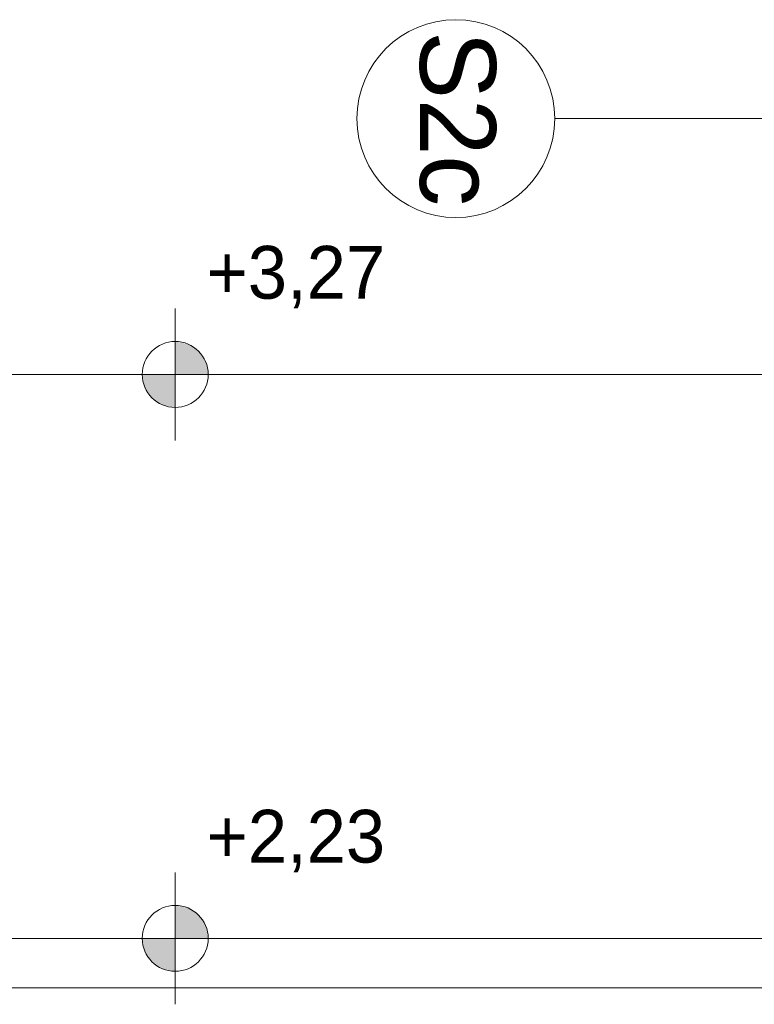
# Model space of a CAD drawing. Extents: x -515158 to -464725, y 20769 to 114053.
# Tile 35 of 69: x -500584 to -498356, y 65984 to 68970. Entities that reach past the tile are written whole.
import ezdxf

# ---------------------------------------------------------------- set-up
doc = ezdxf.new("R2010")
doc.units = 0
doc.header["$MEASUREMENT"] = 0
for name, color, linetype, lineweight in [('#podkład', 252, 'Continuous', 9), ('Arch opisy_Nr_Pióra__1', 252, 'Continuous', 25), ('Arch opisy_Nr_Pióra__21', 252, 'Continuous', 9), ('INWENT DACH_Nr_Pióra__21', 252, 'Continuous', 9), ('INWENT RURY SPUSTOWE_Nr_Pióra__21', 252, 'Continuous', 9), ('INWENT RZĘDNE_Nr_Pióra__21', 252, 'Continuous', 9)]:
    doc.layers.add(name, color=color, linetype=linetype, lineweight=lineweight)
doc.layers.add('Arch opisy', color=252, linetype='Continuous')
doc.layers.add('INWENT RZĘDNE', color=252, linetype='Continuous')
doc.styles.add('GENERATED_STYLE_3', font='txt')
doc.styles.add('GENERATED_STYLE_7', font='txt')

# ---------------------------------------------------------------- blocks, each defined once
blk = doc.blocks.new('Linia_157', base_point=(-498138.3, 70883.4))
at = {"layer": 'Arch opisy_Nr_Pióra__21', "linetype": 'Continuous'}
blk.add_line((-498138.3, 70883.4), (-498960.9, 70883.4), dxfattribs=at)
blk.add_circle((-499260.9, 70883.4), 300, dxfattribs=at)
blk = doc.blocks.new('Koty wysokościowe_38', base_point=(-500112.1, 68397.6))
at = {"layer": 'INWENT RZĘDNE_Nr_Pióra__21', "linetype": 'Continuous'}
for points in [[(-500112.1, 68397.6), (-500012.1, 68397.6), (-500019.7, 68435.9), (-500041.4, 68468.3), (-500073.9, 68490), (-500112.1, 68497.6)], [(-500112.1, 68397.6), (-500212.1, 68397.6), (-500204.5, 68359.4), (-500182.8, 68326.9), (-500150.4, 68305.2), (-500112.1, 68297.6)]]:
    blk.add_hatch(color=256, dxfattribs=at).paths.add_polyline_path(points, flags=0)
for p, q in [((-500112.1, 68197.6), (-500112.1, 68597.6)), ((-500312.1, 68397.6), (-499912.1, 68397.6))]:
    blk.add_line(p, q, dxfattribs=at)
blk.add_circle((-500112.1, 68397.6), 100, dxfattribs=at)
at = {"layer": 'INWENT RZĘDNE_Nr_Pióra__21', "insert": (-500016.8, 68597.6), "char_height": 160, "attachment_point": 7, "style": 'GENERATED_STYLE_3'}
blk.add_mtext('{+2,23}', dxfattribs=at)
blk = doc.blocks.new('Koty wysokościowe_37', base_point=(-500112.1, 70107.6))
at = {"layer": 'INWENT RZĘDNE_Nr_Pióra__21', "linetype": 'Continuous'}
for points in [[(-500112.1, 70107.6), (-500012.1, 70107.6), (-500019.7, 70145.9), (-500041.4, 70178.3), (-500073.9, 70200), (-500112.1, 70207.6)], [(-500112.1, 70107.6), (-500212.1, 70107.6), (-500204.5, 70069.4), (-500182.8, 70036.9), (-500150.4, 70015.2), (-500112.1, 70007.6)]]:
    blk.add_hatch(color=256, dxfattribs=at).paths.add_polyline_path(points, flags=0)
for p, q in [((-500112.1, 69907.6), (-500112.1, 70307.6)), ((-500312.1, 70107.6), (-499912.1, 70107.6))]:
    blk.add_line(p, q, dxfattribs=at)
blk.add_circle((-500112.1, 70107.6), 100, dxfattribs=at)
at = {"layer": 'INWENT RZĘDNE_Nr_Pióra__21', "insert": (-500016.8, 70307.6), "char_height": 160, "attachment_point": 7, "style": 'GENERATED_STYLE_3'}
blk.add_mtext('{+3,27}', dxfattribs=at)
blk = doc.blocks.new('p1')
at = {"layer": 'INWENT DACH_Nr_Pióra__21', "color": 252, "linetype": 'Continuous'}
for p, q in [((-498038.3, 67894.3), (-513118.3, 67894.3)), ((-513118.3, 66184.3), (-498038.3, 66184.3))]:
    blk.add_line(p, q, dxfattribs=at)
at = {"layer": 'INWENT RURY SPUSTOWE_Nr_Pióra__21', "color": 252, "linetype": 'Continuous'}
blk.add_line((-513118.3, 66034.3), (-498038.3, 66034.3), dxfattribs=at)
at = {"layer": 'Arch opisy', "color": 252, "linetype": 'Continuous'}
blk.add_blockref('Linia_157', (-498138.3, 68670.1), dxfattribs=at)
at = {"layer": 'INWENT RZĘDNE', "color": 252}
for name, p in [('Koty wysokościowe_37', (-500112.1, 67894.3)), ('Koty wysokościowe_38', (-500112.1, 66184.3))]:
    blk.add_blockref(name, p, dxfattribs=at)
at = {"layer": 'Arch opisy_Nr_Pióra__1', "color": 252, "linetype": 'Continuous', "insert": (-499139.5, 68670.1), "char_height": 230, "attachment_point": 2, "rotation": 270, "style": 'GENERATED_STYLE_7'}
blk.add_mtext('{S2c}', dxfattribs=at)

msp = doc.modelspace()

# ---------------------------------------------------------------- block references
at = {"layer": '#podkład'}
msp.add_blockref('p1', (0, 0), dxfattribs=at)

doc.saveas('drawing.dxf')
